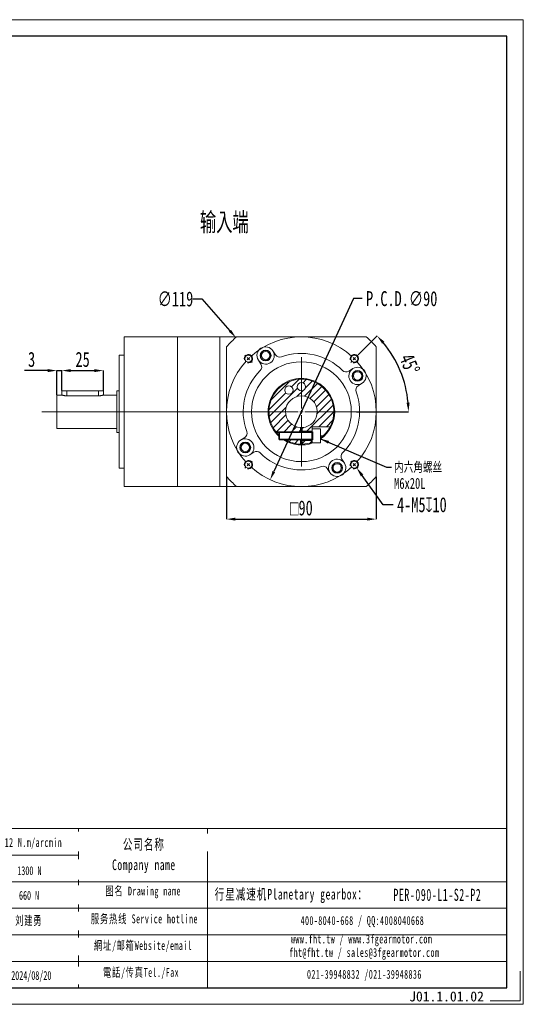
# Model space of a CAD drawing. Header units: millimetres. Extents: x 2629 to 2907, y 170 to 367.
# Tile 4 of 4: x 2807 to 2907, y 170 to 367. Entities that reach past the tile are written whole.
import ezdxf

# ---------------------------------------------------------------- set-up
doc = ezdxf.new("R2010")
doc.units = ezdxf.units.MM
doc.linetypes.add('CENTER2', pattern=[28.575, 19.05, -3.175, 3.175, -3.175])
doc.layers.add('3中心线层', color=1, linetype='CENTER2')
doc.layers.add('6文字层', color=3, linetype='Continuous')
doc.layers.add('SLD-0', color=7, linetype='Continuous', lineweight=18)
doc.layers.add('图框_外框线', color=7, linetype='Continuous', lineweight=18)
doc.styles.add('SLDTEXTSTYLE0', font='TXT', dxfattribs={"width": 0.7, "bigfont": 'bigfont'})
doc.styles.add('SLDTEXTSTYLE1', font='TXT', dxfattribs={"width": 0.7})
doc.styles.add('标准', font='txt', dxfattribs={"width": 0.667})
doc.styles.add('样式 1', font='txt')
doc.dimstyles.new('SLDDIMSTYLE0', dxfattribs={"dimtxt": 3, "dimasz": 1.8, "dimexe": 0, "dimexo": 0.0625, "dimgap": 0.75, "dimtad": 0, "dimtih": 1, "dimtoh": 1, "dimlfac": 3, "dimrnd": 1e-09, "dimzin": 12, "dimdsep": 46, "dimtxsty": 'SLDTEXTSTYLE1', "dimsah": 1, "dimcen": 0, "dimadec": 0, "dimazin": 3, "dimtfac": 1, "dimtofl": 0, "dimtmove": 0, "dimatfit": 3, "dimfxl": 1, "dimfrac": 2, "dimtolj": 1, "dimtzin": 12, "dimarcsym": 0})
doc.dimstyles.new('SLDDIMSTYLE1', dxfattribs={"dimtxt": 3, "dimasz": 1.8, "dimexe": 0, "dimexo": 0.0625, "dimgap": 0.75, "dimtad": 1, "dimdec": 4, "dimlfac": 3, "dimzin": 12, "dimdsep": 46, "dimtxsty": 'SLDTEXTSTYLE1', "dimsah": 1, "dimcen": 0.09, "dimazin": 3, "dimtfac": 1, "dimtofl": 0, "dimtmove": 0, "dimatfit": 3, "dimfxl": 1, "dimfrac": 2, "dimtolj": 1, "dimtzin": 12, "dimarcsym": 0})
doc.dimstyles.new('SLDDIMSTYLE10', dxfattribs={"dimtxt": 0.18, "dimasz": 1.8, "dimexe": 0, "dimexo": 0.0625, "dimgap": 0, "dimtad": 0, "dimtih": 1, "dimtoh": 1, "dimdec": 0, "dimrnd": 1e-09, "dimzin": 0, "dimdsep": 46, "dimtxsty": 'Standard', "dimsah": 1, "dimcen": 0.09, "dimadec": 0, "dimazin": 0, "dimtfac": 1.8, "dimtdec": 0, "dimtofl": 0, "dimtmove": 0, "dimatfit": 3, "dimfxl": 1, "dimfrac": 2, "dimtolj": 1, "dimtzin": 0, "dimarcsym": 0})
doc.dimstyles.new('SLDDIMSTYLE2', dxfattribs={"dimtxt": 3, "dimasz": 1.8, "dimexe": 0, "dimexo": 0.0625, "dimgap": 0.75, "dimtad": 0, "dimtih": 1, "dimtoh": 1, "dimlfac": 3, "dimrnd": 1e-09, "dimzin": 12, "dimdsep": 46, "dimtxsty": 'SLDTEXTSTYLE1', "dimsah": 1, "dimcen": 0, "dimadec": 0, "dimazin": 3, "dimtfac": 1, "dimtofl": 0, "dimtmove": 0, "dimatfit": 3, "dimfxl": 1, "dimfrac": 2, "dimtolj": 1, "dimtzin": 12, "dimarcsym": 0})
doc.dimstyles.new('SLDDIMSTYLE3', dxfattribs={"dimtxt": 3, "dimasz": 1.8, "dimexe": 0, "dimexo": 0.0625, "dimgap": 0.75, "dimtad": 1, "dimlfac": 3, "dimrnd": 1e-09, "dimzin": 12, "dimdsep": 46, "dimtxsty": 'SLDTEXTSTYLE1', "dimsah": 1, "dimcen": 0.09, "dimadec": 0, "dimazin": 3, "dimtfac": 1, "dimtofl": 0, "dimtmove": 0, "dimatfit": 3, "dimfxl": 1, "dimfrac": 2, "dimtolj": 1, "dimtzin": 12, "dimarcsym": 0})
doc.dimstyles.new('SLDDIMSTYLE6', dxfattribs={"dimtxt": 3, "dimasz": 1.8, "dimexe": 0, "dimexo": 0.0625, "dimgap": 0.75, "dimtad": 1, "dimlfac": 3, "dimrnd": 1e-09, "dimzin": 12, "dimdsep": 46, "dimtxsty": 'SLDTEXTSTYLE1', "dimsah": 1, "dimcen": 0.09, "dimadec": 0, "dimazin": 3, "dimtfac": 1, "dimtmove": 0, "dimatfit": 0, "dimfxl": 1, "dimfrac": 2, "dimtolj": 1, "dimtzin": 12, "dimarcsym": 0})
doc.dimstyles.new('SLDDIMSTYLE9', dxfattribs={"dimtxt": 3, "dimasz": 1.8, "dimexe": 0, "dimexo": 0.0625, "dimgap": 0.75, "dimtad": 0, "dimtih": 1, "dimtoh": 1, "dimlfac": 3, "dimrnd": 1e-09, "dimzin": 12, "dimdsep": 46, "dimtxsty": 'SLDTEXTSTYLE1', "dimsah": 1, "dimcen": 0, "dimadec": 0, "dimazin": 3, "dimtfac": 1, "dimtofl": 0, "dimtmove": 0, "dimatfit": 3, "dimfxl": 1, "dimfrac": 2, "dimtolj": 1, "dimtzin": 12, "dimarcsym": 0})
pattern_1 = [(45, (2604.5684, 166.0798), (-0.7483547, 0.7483547), [])]

# ---------------------------------------------------------------- blocks, each defined once
blk = doc.blocks.new('*D88')
at = {"layer": '6文字层', "color": 0, "lineweight": -2}
for p, q in [((2815, 293.08), (2815, 297.08)), ((2816.8, 297.08), (2821.54, 297.08)), ((2823.34, 293.08), (2823.34, 297.08))]:
    blk.add_line(p, q, dxfattribs=at)
at = {"layer": '6文字层', "color": 0}
for points in [[(2816.8, 297.38), (2816.8, 296.78), (2815, 297.08)], [(2821.54, 296.78), (2821.54, 297.38), (2823.34, 297.08)]]:
    blk.add_solid(points, dxfattribs=at)
at = {"layer": 'Defpoints', "color": 0}
for p in [(2823.34, 297.08), (2815, 293.02), (2823.34, 293.02)]:
    blk.add_point(p, dxfattribs=at)
at = {"layer": '6文字层', "color": 0, "insert": (2819.17, 300.83), "char_height": 3, "attachment_point": 2, "style": 'SLDTEXTSTYLE1'}
blk.add_mtext('\\A1;25', dxfattribs=at)
blk = doc.blocks.new('*D89')
at = {"layer": '6文字层', "color": 0, "lineweight": -2}
for p, q in [((2812.2, 297.08), (2807.5, 297.08)), ((2814, 292.25), (2814, 297.08)), ((2814, 297.08), (2815, 297.08)), ((2815, 293.08), (2815, 297.08)), ((2816.8, 297.08), (2818.6, 297.08))]:
    blk.add_line(p, q, dxfattribs=at)
at = {"layer": '6文字层', "color": 0}
for points in [[(2812.2, 296.78), (2812.2, 297.38), (2814, 297.08)], [(2816.8, 297.38), (2816.8, 296.78), (2815, 297.08)]]:
    blk.add_solid(points, dxfattribs=at)
at = {"layer": 'Defpoints', "color": 0}
for p in [(2815, 297.08), (2814, 292.19), (2815, 293.02)]:
    blk.add_point(p, dxfattribs=at)
at = {"layer": '6文字层', "color": 0, "insert": (2808.95, 300.83), "char_height": 3, "attachment_point": 2, "style": 'SLDTEXTSTYLE1'}
blk.add_mtext('\\A1;3', dxfattribs=at)
blk = doc.blocks.new('*D90')
at = {"layer": '6文字层', "color": 0, "lineweight": -2}
for p, q in [((2841.25, 311.43), (2843.05, 311.43)), ((2843.05, 311.43), (2848.68, 305.06))]:
    blk.add_line(p, q, dxfattribs=at)
at = {"layer": '6文字层', "color": 0}
blk.add_solid([(2848.45, 304.86), (2848.9, 305.26), (2849.87, 303.71)], dxfattribs=at)
at = {"layer": 'Defpoints', "color": 0}
for p in [(2849.87, 303.71), (2876.14, 273.99)]:
    blk.add_point(p, dxfattribs=at)
at = {"layer": '6文字层', "color": 0, "insert": (2834.2, 312.93), "char_height": 3, "attachment_point": 1, "style": 'SLDTEXTSTYLE1'}
blk.add_mtext('\\A1;∅119', dxfattribs=at)
blk = doc.blocks.new('*D91')
at = {"layer": '6文字层', "color": 0, "lineweight": -2}
for p, q in [((2874.39, 300.23), (2878.17, 304.02)), ((2874.01, 288.85), (2884.45, 288.85))]:
    blk.add_line(p, q, dxfattribs=at)
blk.add_arc((2863, 288.85), 21.45, 4.8096, 40.1904, dxfattribs=at)
at = {"layer": '6文字层', "color": 0}
for points in [[(2879.61, 302.9), (2879.17, 302.49), (2878.17, 304.02)], [(2884.08, 290.64), (2884.68, 290.66), (2884.45, 288.85)]]:
    blk.add_solid(points, dxfattribs=at)
at = {"layer": 'Defpoints', "color": 0}
for p in [(2874.34, 300.19), (2872.88, 298.73), (2883.72, 294.4), (2810.97, 288.85), (2873.94, 288.85)]:
    blk.add_point(p, dxfattribs=at)
at = {"layer": '6文字层', "color": 0, "insert": (2885.35, 300.76), "char_height": 3, "attachment_point": 1, "rotation": 292.5, "style": 'SLDTEXTSTYLE1'}
blk.add_mtext('\\A1;45%%d', dxfattribs=at)
blk = doc.blocks.new('*D92')
at = {"layer": '6文字层', "color": 0, "lineweight": -2}
for p, q in [((2873.41, 311.49), (2857.49, 276.86)), ((2875.21, 311.49), (2873.41, 311.49))]:
    blk.add_line(p, q, dxfattribs=at)
at = {"layer": '6文字层', "color": 0}
blk.add_solid([(2857.22, 276.98), (2857.76, 276.73), (2856.74, 275.22)], dxfattribs=at)
at = {"layer": 'Defpoints', "color": 0}
for p in [(2869.27, 302.48), (2856.74, 275.22)]:
    blk.add_point(p, dxfattribs=at)
at = {"layer": '6文字层', "color": 0, "insert": (2875.96, 312.99), "char_height": 3, "attachment_point": 1, "style": 'SLDTEXTSTYLE1'}
blk.add_mtext('\\A1;P.C.D.∅90', dxfattribs=at)
blk = doc.blocks.new('*D93')
at = {"layer": '6文字层', "color": 0, "lineweight": -2}
for p, q in [((2848, 275.81), (2848, 267.34)), ((2878, 275.81), (2878, 267.34)), ((2849.8, 267.34), (2876.2, 267.34))]:
    blk.add_line(p, q, dxfattribs=at)
at = {"layer": '6文字层', "color": 0}
for points in [[(2849.8, 267.64), (2849.8, 267.04), (2848, 267.34)], [(2876.2, 267.04), (2876.2, 267.64), (2878, 267.34)]]:
    blk.add_solid(points, dxfattribs=at)
at = {"layer": 'Defpoints', "color": 0}
for p in [(2848, 275.88), (2878, 275.88), (2878, 267.34)]:
    blk.add_point(p, dxfattribs=at)
at = {"layer": '6文字层', "color": 0, "insert": (2863, 271.09), "char_height": 3, "attachment_point": 2, "style": 'SLDTEXTSTYLE1'}
blk.add_mtext('\\A1;{\\fGDT;o}90', dxfattribs=at)
blk = doc.blocks.new('*D94')
at = {"layer": '6文字层', "color": 0, "lineweight": -2}
for p, q in [((2879.38, 270.23), (2875.15, 276.11)), ((2881.42, 270.23), (2879.38, 270.23))]:
    blk.add_line(p, q, dxfattribs=at)
at = {"layer": '6文字层', "color": 0}
blk.add_solid([(2875.39, 276.28), (2874.91, 275.93), (2874.1, 277.57)], dxfattribs=at)
at = {"layer": 'Defpoints', "color": 0}
for p in [(2873.12, 278.92), (2874.1, 277.57)]:
    blk.add_point(p, dxfattribs=at)
at = {"layer": '6文字层', "color": 0, "insert": (2882.17, 271.73), "char_height": 3, "attachment_point": 1, "style": 'SLDTEXTSTYLE1'}
blk.add_mtext('\\A1;4-M5{\\fGDT;x}10', dxfattribs=at)
blk = doc.blocks.new('SW_NOTE_4')
at = {"layer": 'SLD-0', "color": 0, "char_height": 2.2, "attachment_point": 1}
for s, insert, style in [('内六角螺丝', (0.53, 1.08), 'SLDTEXTSTYLE0'), ('M6x20L', (0.53, -2.12), 'SLDTEXTSTYLE1')]:
    blk.add_mtext(s, dxfattribs=dict(at, insert=insert, style=style))
blk = doc.blocks.new('SW_CENTERMARKSYMBOL_1')
at = {"layer": 'SLD-0', "color": 0}
for p, q in [((-0.47, 0.47), (-0.73, 0.73)), ((0, 0), (-0.24, 0.24)), ((0, 0), (0.24, -0.24)), ((10.61, -9.94), (10.61, 0.33)), ((21.21, 0), (20.98, -0.24)), ((21.21, 0), (21.45, 0.24)), ((21.68, 0.47), (21.94, 0.73)), ((0.47, -0.47), (0.73, -0.73)), ((20.74, -0.47), (20.48, -0.73)), ((9.94, -10.61), (-41.43, -10.61)), ((10.61, -10.61), (10.27, -10.61)), ((10.61, -10.61), (10.61, -10.27)), ((10.61, -10.61), (10.61, -10.94)), ((10.61, -10.61), (10.94, -10.61)), ((10.61, -11.27), (10.61, -21.55)), ((11.27, -10.61), (21.55, -10.61)), ((-0.47, -21.68), (-0.73, -21.94)), ((0, -21.21), (-0.24, -21.45)), ((0, -21.21), (0.24, -20.98)), ((0.47, -20.74), (0.73, -20.48)), ((20.74, -20.74), (20.48, -20.48)), ((21.21, -21.21), (20.98, -20.98)), ((21.21, -21.21), (21.45, -21.45)), ((21.68, -21.68), (21.94, -21.94))]:
    blk.add_line(p, q, dxfattribs=at)
for start, end in [(47.5465, 132.4535), (133.7268, 135), (45, 46.2732), (43.7268, 45), (137.5465, 222.4535), (135, 136.2732), (317.5465, 42.4535), (223.7268, 225), (225, 226.2732), (227.5465, 312.4535), (313.7268, 315), (315, 316.2732)]:
    blk.add_arc((10.61, -10.61), 15, start, end, dxfattribs=at)

msp = doc.modelspace()

# ---------------------------------------------------------------- hatches: boundary and pattern name
at = {"linetype": 'Continuous', "lineweight": 0}
h = msp.add_hatch(dxfattribs=at)
h.set_pattern_fill('ANSI31', scale=0.333333, style=0)
h.set_pattern_definition(pattern_1)
edge = h.paths.add_edge_path(flags=0)
edge.add_line((2865.170884, 284.936226), (2865.170884, 285.852892))
edge.add_line((2865.170884, 285.852892), (2868.770498, 285.852892))
edge.add_arc((2863.004217, 288.852892), 6.5, 332.51357375, 579.48657743)
edge.add_line((2857.987689, 284.719559), (2862.837551, 284.719559))
edge.add_line((2862.837551, 284.719559), (2862.837551, 285.690615))
edge.add_arc((2863.004217, 288.852892), 3.166667, -86.98303869, 266.98303869, ccw=False)
edge.add_line((2863.170884, 285.690615), (2863.170884, 284.936226))
edge.add_line((2863.170884, 284.936226), (2865.170884, 284.936226))
edge = h.paths.add_edge_path(flags=0)
edge.add_arc((2860.504217, 293.183019), 0.833333, 0, 360)
edge = h.paths.add_edge_path(flags=0)
edge.add_arc((2863.004217, 293.852892), 0.833333, 0, 360)
h = msp.add_hatch(dxfattribs=at)
h.set_pattern_fill('ANSI31', scale=0.333333, style=0)
h.set_pattern_definition(pattern_1)
edge = h.paths.add_edge_path(flags=0)
edge.add_arc((2863.004217, 288.852892), 6.5, 238.35138734, 268.53071642)
edge.add_line((2862.837551, 282.355029), (2862.837551, 283.319559))
edge.add_line((2862.837551, 283.319559), (2859.593613, 283.319559))
h = msp.add_hatch(dxfattribs=at)
h.set_pattern_fill('ANSI31', scale=0.333333, style=0)
h.set_pattern_definition(pattern_1)
edge = h.paths.add_edge_path(flags=0)
edge.add_arc((2863.004217, 288.852892), 6.5, 271.46928358, 289.47122063)
edge.add_line((2865.170884, 282.724633), (2865.170884, 283.102892))
edge.add_line((2865.170884, 283.102892), (2863.170884, 283.102892))
edge.add_line((2863.170884, 283.102892), (2863.170884, 282.355029))

# ---------------------------------------------------------------- linework, layer by layer
at = {"color": 7, "linetype": 'Continuous', "lineweight": 15}
for p, q in [((2838.170884, 303.852892), (2827.504217, 303.852892)), ((2827.504217, 303.852892), (2827.504217, 273.852892)), ((2846.670884, 303.852892), (2838.170884, 303.852892)), ((2838.170884, 303.852892), (2838.170884, 273.852892)), ((2838.170884, 303.852892), (2838.170884, 303.617552)), ((2838.170884, 303.617552), (2838.170884, 273.852892)), ((2850.028813, 303.852892), (2846.670884, 303.852892)), ((2846.670884, 273.852892), (2846.670884, 303.852892)), ((2846.670884, 303.852892), (2846.670884, 303.617552)), ((2846.670884, 303.617552), (2846.670884, 273.852892)), ((2875.979621, 303.852892), (2850.028813, 303.852892)), ((2848.004217, 301.828296), (2848.004217, 275.877488)), ((2878.004217, 275.877488), (2878.004217, 301.828296)), ((2827.504217, 300.186226), (2826.504217, 300.186226)), ((2826.504217, 277.519559), (2826.504217, 300.186226)), ((2857.820646, 300.215478), (2857.302101, 301.029431)), ((2854.378344, 299.166792), (2854.896889, 298.35284)), ((2873.318117, 297.478766), (2872.504165, 296.960221)), ((2874.366803, 294.036464), (2875.180756, 294.555009)), ((2815.004217, 292.186226), (2814.004217, 292.186226)), ((2814.004217, 285.519559), (2814.004217, 292.186226)), ((2815.004217, 293.019559), (2815.004217, 292.186226)), ((2815.004217, 293.019559), (2816.004217, 293.019559)), ((2816.004217, 293.019559), (2822.337551, 293.019559)), ((2822.337551, 292.03269), (2816.004217, 292.03269)), ((2822.337551, 293.019559), (2823.337551, 293.019559)), ((2823.337551, 292.186226), (2823.337551, 293.019559)), ((2826.004217, 292.186226), (2823.337551, 292.186226)), ((2826.504217, 293.019559), (2826.004217, 293.019559)), ((2826.004217, 284.686226), (2826.004217, 293.019559)), ((2865.170884, 285.852892), (2868.770498, 285.852892)), ((2865.170884, 285.436226), (2865.170884, 285.852892)), ((2814.004217, 285.519559), (2826.004217, 285.519559)), ((2826.004217, 284.686226), (2826.504217, 284.686226)), ((2857.987689, 284.719559), (2858.560567, 284.719559)), ((2858.637547, 284.852892), (2858.504217, 284.621959)), ((2858.504217, 284.621959), (2858.504217, 283.417159)), ((2865.104217, 284.852892), (2858.637547, 284.852892)), ((2858.637547, 284.852892), (2858.637547, 283.186226)), ((2862.837551, 284.852892), (2862.837551, 285.690615)), ((2862.837551, 285.523728), (2863.170884, 285.523728)), ((2863.170884, 285.690615), (2863.170884, 284.936226)), ((2863.170884, 284.936226), (2865.170884, 284.936226)), ((2863.170884, 284.936226), (2863.170884, 284.852892)), ((2866.804217, 285.436226), (2865.170884, 285.436226)), ((2865.170884, 285.436226), (2865.170884, 282.602892)), ((2866.837551, 285.402892), (2866.837551, 285.013268)), ((2866.837551, 285.013268), (2866.837551, 282.636226)), ((2851.641631, 283.669321), (2850.827679, 283.150776)), ((2858.504217, 283.417159), (2858.637547, 283.186226)), ((2858.637547, 283.186226), (2865.104217, 283.186226)), ((2862.837551, 282.355029), (2862.837551, 283.186226)), ((2863.170884, 283.186226), (2863.170884, 283.102892)), ((2865.170884, 283.102892), (2863.170884, 283.102892)), ((2863.170884, 283.102892), (2863.170884, 282.355029)), ((2865.170884, 282.602892), (2866.804217, 282.602892)), ((2852.690317, 280.227019), (2853.50427, 280.745564)), ((2871.63009, 278.538992), (2871.111546, 279.352945)), ((2826.504217, 277.519559), (2827.504217, 277.519559)), ((2868.187789, 277.490306), (2868.706333, 276.676354)), ((2827.504217, 273.852892), (2838.170884, 273.852892)), ((2838.170884, 273.852892), (2846.670884, 273.852892)), ((2846.670884, 273.852892), (2850.028813, 273.852892)), ((2850.028813, 273.852892), (2875.979621, 273.852892))]:
    msp.add_line(p, q, dxfattribs=at)
at = {"color": 8, "linetype": 'Continuous', "lineweight": 15}
for p, q in [((2816.004217, 293.019559), (2816.004217, 292.03269)), ((2822.337551, 293.019559), (2822.337551, 292.03269)), ((2865.104217, 284.852892), (2865.104217, 283.186226)), ((2866.804217, 285.037213), (2866.804217, 285.436226)), ((2866.804217, 282.602892), (2866.804217, 285.037213)), ((2867.350352, 284.019559), (2866.837551, 284.019559))]:
    msp.add_line(p, q, dxfattribs=at)
at = {"color": 7, "linetype": 'Continuous', "lineweight": 15, "flags": 128}
for points in [[(2863.170884, 285.690615), (2863.004217, 285.686226), (2862.837551, 285.690615)], [(2862.837551, 282.355029), (2863.004217, 282.352892), (2863.170884, 282.355029)]]:
    msp.add_lwpolyline(points, dxfattribs=at)
at = {"color": 7, "linetype": 'Continuous', "lineweight": 15}
for centre, radius in [((2852.397615, 299.459494), 0.7), ((2855.840222, 300.098112), 1.083333), ((2855.840222, 300.098112), 0.833333), ((2873.610819, 299.459494), 0.7), ((2863.004217, 288.852892), 10), ((2874.249436, 296.016887), 1.083333), ((2874.249436, 296.016887), 0.833333), ((2860.504217, 293.183019), 0.833333), ((2863.004217, 293.852892), 0.833333), ((2851.758998, 281.688897), 1.083333), ((2851.758998, 281.688897), 0.833333), ((2852.397615, 278.246291), 0.7), ((2870.168212, 277.607673), 1.083333), ((2870.168212, 277.607673), 0.833333), ((2873.610819, 278.246291), 0.7)]:
    msp.add_circle(centre, radius, dxfattribs=at)
for centre, radius, start, end in [((2863.004217, 288.852892), 19.833333, 130.86068831, 139.13931169), ((2863.004217, 288.852892), 19.833333, 40.86068831, 49.13931169), ((2855.840222, 300.098112), 1.733333, 32.5, 212.5), ((2855.840222, 300.098112), 1.733333, 212.5, 32.5), ((2858.664037, 300.752778), 1, 212.5, 290.0381519), ((2863.004217, 288.852892), 11.666667, 44.9618481, 110.0381519), ((2854.053497, 297.81554), 1, 314.9618481, 32.5), ((2874.249436, 296.016887), 1.733333, 302.5, 122.5), ((2863.004217, 288.852892), 11.666667, 134.9618481, 200.0381519), ((2871.966865, 297.803612), 1, 224.9618481, 302.5), ((2874.249436, 296.016887), 1.733333, 122.5, 302.5), ((2863.004217, 288.852892), 6.666667, 0, 227.5458498), ((2863.004217, 288.852892), 6.5, 332.51357375, 219.48657743), ((2874.904103, 293.193072), 1, 122.5, 200.0381519), ((2863.004217, 288.852892), 3.166667, 273.01696131, 266.98303869), ((2863.004217, 288.852892), 11.666667, 314.9618481, 20.0381519), ((2863.004217, 288.852892), 6.666667, 305.0996322, 0), ((2851.104331, 284.512712), 1, 302.5, 20.0381519), ((2865.104217, 284.919559), 0.066667, 270, 0), ((2866.804217, 285.402892), 0.033333, 0, 90), ((2863.004217, 288.852892), 6.5, 306.13881466, 311.96188883), ((2851.758998, 281.688897), 1.733333, 122.5, 302.5), ((2851.758998, 281.688897), 1.733333, 302.5, 122.5), ((2863.004217, 288.852892), 6.666667, 238.21166938, 290.36413481), ((2863.004217, 288.852892), 6.5, 240.66788983, 268.53071642), ((2863.004217, 288.852892), 6.5, 271.46928358, 289.47122063), ((2865.104217, 283.119559), 0.066667, 0, 90), ((2866.804217, 282.636226), 0.033333, 270, 0), ((2854.041569, 279.902172), 1, 44.9618481, 122.5), ((2863.004217, 288.852892), 11.666667, 224.9618481, 290.0381519), ((2871.954937, 279.890244), 1, 134.9618481, 212.5), ((2870.168212, 277.607673), 1.733333, 32.5, 212.5), ((2870.168212, 277.607673), 1.733333, 212.5, 32.5), ((2867.344397, 276.953006), 1, 32.5, 110.0381519), ((2863.004217, 288.852892), 19.833333, 220.86068831, 229.13931169), ((2863.004217, 288.852892), 19.833333, 310.86068831, 319.13931169)]:
    msp.add_arc(centre, radius, start, end, dxfattribs=at)
for points, knots in [([(2816.004217, 292.03269), (2815.950218, 292.033493), (2815.840605, 292.035125), (2815.681742, 292.047852), (2815.530799, 292.066656), (2815.392992, 292.090057), (2815.269506, 292.115832), (2815.165637, 292.140996), (2815.083376, 292.163127), (2815.030087, 292.178482), (2815.004355, 292.186183), (2815.006963, 292.185403), (2815.00778, 292.185159)], [0, 0, 0, 0, 0.1025313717, 0.208126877, 0.3106338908, 0.4159588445, 0.5214039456, 0.629779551, 0.7372497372, 0.8480122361, 0.9523700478, 1, 1, 1, 1]), ([(2823.333988, 292.185159), (2823.334519, 292.185317), (2823.335946, 292.185742), (2823.308395, 292.177518), (2823.255979, 292.162475), (2823.177627, 292.141415), (2823.077007, 292.116931), (2822.953834, 292.090988), (2822.812225, 292.066752), (2822.654532, 292.047178), (2822.494658, 292.034846), (2822.38701, 292.033369), (2822.337551, 292.03269)], [0, 0, 0, 0, 0.0599572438, 0.1611103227, 0.2651379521, 0.3675595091, 0.4727396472, 0.5790510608, 0.6883801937, 0.7955506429, 0.9060636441, 1, 1, 1, 1]), ([(2868.770498, 285.852892), (2868.769176, 285.850354), (2868.764469, 285.841322), (2868.701145, 285.720087), (2868.534903, 285.42965), (2868.264675, 285.022794), (2867.873817, 284.523566), (2867.534059, 284.196438), (2867.350352, 284.019559)], [0, 0, 0, 0, 0.0647075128, 0.2302621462, 0.3976373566, 0.5735059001, 0.7693937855, 1, 1, 1, 1]), ([(2858.504217, 284.167067), (2858.45342, 284.214921), (2858.328651, 284.332462), (2858.174769, 284.501213), (2858.056658, 284.636443), (2857.99697, 284.708282), (2857.990514, 284.716126), (2857.987689, 284.719559)], [0, 0, 0, 0, 0.1891581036, 0.4646114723, 0.6795755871, 0.8597680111, 1, 1, 1, 1])]:
    msp.add_open_spline(points, degree=3, knots=knots, dxfattribs=at)
at = {"layer": 'SLD-0'}
for p, q in [((2862.837551, 284.852892), (2857.880742, 284.852892)), ((2858.637547, 284.719559), (2865.304213, 284.719559)), ((2865.304213, 283.186226), (2865.304213, 284.852892)), ((2858.637547, 283.319559), (2865.304213, 283.319559)), ((2862.837551, 283.186226), (2859.820055, 283.186226))]:
    msp.add_line(p, q, dxfattribs=at)
for centre, radius in [((2852.397615, 299.459494), 0.833333), ((2852.397615, 299.459494), 0.833333), ((2855.840222, 300.098112), 1), ((2855.840222, 300.098112), 1), ((2873.610819, 299.459494), 0.833333), ((2873.610819, 299.459494), 0.833333), ((2874.249436, 296.016887), 1), ((2874.249436, 296.016887), 1), ((2851.758998, 281.688897), 1), ((2851.758998, 281.688897), 1), ((2852.397615, 278.246291), 0.833333), ((2852.397615, 278.246291), 0.833333), ((2870.168212, 277.607673), 1), ((2870.168212, 277.607673), 1), ((2873.610819, 278.246291), 0.833333), ((2873.610819, 278.246291), 0.833333)]:
    msp.add_arc(centre, radius, 255, 195, dxfattribs=at)
at = {"layer": '图框_外框线'}
for p, q in [((2653.308291, 205.379185), (2904.146796, 205.379185)), ((2818.323022, 205.379185), (2818.323022, 173.518078)), ((2844.222713, 205.379185), (2844.222713, 173.518078)), ((2677.346629, 200.063147), (2818.323022, 200.063147)), ((2653.308291, 194.747108), (2904.146796, 194.747108)), ((2677.346629, 189.43107), (2904.146796, 189.43107)), ((2677.346629, 184.115032), (2904.146796, 184.115032)), ((2677.346629, 178.798994), (2904.146796, 178.798994))]:
    msp.add_line(p, q, dxfattribs=at)
at = {"layer": '图框_外框线', "color": 3}
msp.add_lwpolyline([(2628.681997, 170.199225), (2907.465649, 170.199225), (2907.465649, 367.339093), (2628.681997, 367.339093)], close=True, dxfattribs=at)
at = {"layer": '图框_外框线', "color": 3, "lineweight": 25}
msp.add_lwpolyline([(2645.276262, 173.518078), (2904.146796, 173.518078), (2904.146796, 364.02024), (2645.276262, 364.02024)], close=True, dxfattribs=at)
at = {"layer": '图框_外框线', "color": 3}
msp.add_lwpolyline([(2906.801879, 176.836931), (2906.801879, 170.862995), (2900.827943, 170.862995)], dxfattribs=at)

# ---------------------------------------------------------------- block references
at = {"layer": '3中心线层'}
msp.add_blockref('SW_CENTERMARKSYMBOL_1', (2852.397615, 299.459494), dxfattribs=at)
at = {"layer": '6文字层'}
msp.add_blockref('SW_NOTE_4', (2881.048929, 277.726826), dxfattribs=at)

# ---------------------------------------------------------------- texts
at = {"layer": '6文字层', "insert": (2884.599102, 172.775348), "char_height": 2, "width": 43.30442304, "attachment_point": 1, "style": '样式 1'}
msp.add_mtext('J01.1.01.0{\\f宋体|b0|i0|c0|p2;2}', dxfattribs=at)
at = {"layer": 'SLD-0', "insert": (2842.671925, 328.804115), "char_height": 4.2333333, "attachment_point": 1, "style": 'SLDTEXTSTYLE0'}
msp.add_mtext('输入端', dxfattribs=at)
at = {"layer": 'SLD-0', "color": 1, "attachment_point": 2, "line_spacing_factor": 1.15057, "style": '标准'}
for s, insert, char_height, width in [('\\T1.1;公司名称\\PCompany name', (2831.437133, 203.280515), 2.12641526, 27.53043831), ('\\T1.1;图名 Drawing name', (2831.291782, 193.767172), 1.77201272, 22.66171128), ('\\T1.1;  行星减速机Planetary gearbox：', (2859.912725, 193.311585), 2.12641526, 33.44349384), ('\\pxt5;{\\fSimSun|b1|i0|c134|p2;\\W0.605;\\T1.1;PER-090-L1-S2-P2}', (2890.230897, 193.339288), 2.43, 23.09846845), ('\\T1.1;服务热线 Service hotline', (2831.543066, 188.195114), 1.77201272, 25.24732342), ('\\T1.1;400-8040-668 / QQ:4008040668', (2875.22385, 187.856524), 1.77201272, 51.59287543), ('\\T1.1;www.fht.tw / www.3fgearmotor.com ', (2875.060461, 184.16566), 1.77201272, 51.65095474), ('\\T1.1;網址/邮箱Website/email', (2831.267147, 182.856317), 1.77201272, 26.2800873), ('\\T1.1;\\pxt12;fht@fht.tw / sales@3fgearmotor.com ', (2875.600499, 181.467353), 1.77201272, 51.65095474), ('\\T1.1;電話/传真Tel./Fax', (2830.870137, 177.475896), 1.77201272, 26.59615972), ('\\T1.1;021-39948832 /021-39948836 ', (2875.619028, 177.088459), 1.77201272, 39.4394112)]:
    msp.add_mtext(s, dxfattribs=dict(at, insert=insert, char_height=char_height, width=width))

# ---------------------------------------------------------------- dimensions: what is measured, and where the dimension line sits
at = {"layer": '6文字层'}
dim = msp.add_diameter_dim_2p(p1=(2876.137864, 273.99125), p2=(2849.87057, 303.714535), dimstyle='SLDDIMSTYLE9', dxfattribs=at)
dim.commit()
dim.dimension.update_dxf_attribs({"geometry": '*D90', "text_midpoint": (2837.349862, 311.432644), "dimtype": 163})
dim = msp.add_diameter_dim_2p(p1=(2869.267969, 302.482471), p2=(2856.740465, 275.223314), text='P.C.D.<>', dimstyle='SLDDIMSTYLE2', dxfattribs=at)
dim.commit()
dim.dimension.update_dxf_attribs({"geometry": '*D92', "text_midpoint": (2882.783469, 311.491969), "dimtype": 163})
dim = msp.add_angular_dim_2l(base=(2883.722543, 294.404351), line1=((2810.96939, 288.852892), (2873.944152, 288.852892)), line2=((2874.341496, 300.190171), (2872.880142, 298.728817)), dimstyle='SLDDIMSTYLE1', dxfattribs=at)
dim.commit()
dim.dimension.update_dxf_attribs({"geometry": '*D91', "text_midpoint": (2882.820684, 297.061142), "dimtype": 162})
for base, p1, p2, dimstyle, picture, middle in [((2815.004217, 297.075147), (2814.004217, 292.186226), (2815.004217, 293.019559), 'SLDDIMSTYLE6', '*D89', (2808.954217, 297.075147)), ((2823.337551, 297.075147), (2815.004217, 293.019559), (2823.337551, 293.019559), 'SLDDIMSTYLE3', '*D88', (2819.170884, 297.075147))]:
    dim = msp.add_linear_dim(base=base, p1=p1, p2=p2, dimstyle=dimstyle, dxfattribs=at)
    dim.commit()
    dim.dimension.update_dxf_attribs({"geometry": picture, "text_midpoint": middle, "dimtype": 160})
dim = msp.add_diameter_dim_2p(p1=(2873.123929, 278.922592), p2=(2874.097708, 277.56999), text='4-M<>{\\fGDT;x}10', dimstyle='SLDDIMSTYLE0', override={"dimpost": '<>'}, dxfattribs=at)
dim.commit()
dim.dimension.update_dxf_attribs({"geometry": '*D94', "text_midpoint": (2888.446481, 270.227872), "dimtype": 163})
dim = msp.add_linear_dim(base=(2878.004217, 267.336643), p1=(2848.004217, 275.877488), p2=(2878.004217, 275.877488), text='{\\fGDT;o}<>', dimstyle='SLDDIMSTYLE3', dxfattribs=at)
dim.commit()
dim.dimension.update_dxf_attribs({"geometry": '*D93', "text_midpoint": (2863.004217, 267.336643), "dimtype": 160})

# ---------------------------------------------------------------- leaders
msp.add_leader([(2866.804217, 283.438665), (2880.048929, 277.726826), (2881.048929, 277.726826)], dimstyle='SLDDIMSTYLE10', dxfattribs=at)

# ---------------------------------------------------------------- next in the draw order: texts
at = {"layer": 'SLD-0', "color": 1, "char_height": 1.77201272, "width": 68.27862359, "attachment_point": 2, "style": '标准', "bg_fill": 2}
for s, insert in [('{\\T1.1;12 N.m/arcmin}', (2809.302835, 203.493213)), ('{\\f宋体|b0|i0|c134|p2;容许径向力Max Radial Force}', (2788.729246, 198.369597)), ('{\\f宋体|b0|i0|c134|p2;容许轴向力Max Axial Force}', (2788.403414, 193.141321)), ('{\\fSimSun|b0|i0|c134|p2;\\T1.1;设计 \\fArial|b0|i0|c0|p34;Design\\fSimSun|b0|i0|c134|p2;：}', (2786.955366, 187.662336)), ('{\\fSimSun|b0|i0|c134|p2;\\T1.1;复核 \\fArial|b0|i0|c0|p34;Recheck\\fSimSun|b0|i0|c134|p2;：}', (2787.458026, 182.673679)), ('{\\T1.1;日期 Date：}', (2785.802238, 176.856585))]:
    msp.add_mtext(s, dxfattribs=dict(at, insert=insert))

# ---------------------------------------------------------------- next in the draw order: texts
at = {"layer": 'SLD-0', "color": 1, "width": 68.27862359, "attachment_point": 2, "style": '标准', "bg_fill": 2}
for s, insert, char_height in [('{\\f宋体|b0|i0|c134|p2;\\W0.65;扭转刚性 \\fArial|b0|i0|c0|p34;Torsional Rigidity}', (2788.976868, 203.876986), 1.77201272), ('{\\fSimSun|b1|i0|c134|p2;\\fSimSun|b1|i0|c0|p2;130\\fSimSun|b1|i0|c134|p2;0 N}', (2808.498021, 197.844499), 1.77201272), ('{\\fSimSun|b1|i0|c134|p2;\\fSimSun|b1|i0|c0|p2;6\\fSimSun|b1|i0|c134|p2;60 N}', (2808.431714, 192.896024), 1.77201272), ('{\\fSimSun|b0|i0|c134|p2;\\T1.1;刘建勇 }', (2808.379991, 187.854465), 1.77201272), ('2024/08/20', (2808.889622, 176.858733), 1.7720127)]:
    msp.add_mtext(s, dxfattribs=dict(at, insert=insert, char_height=char_height))

doc.saveas('drawing.dxf')
